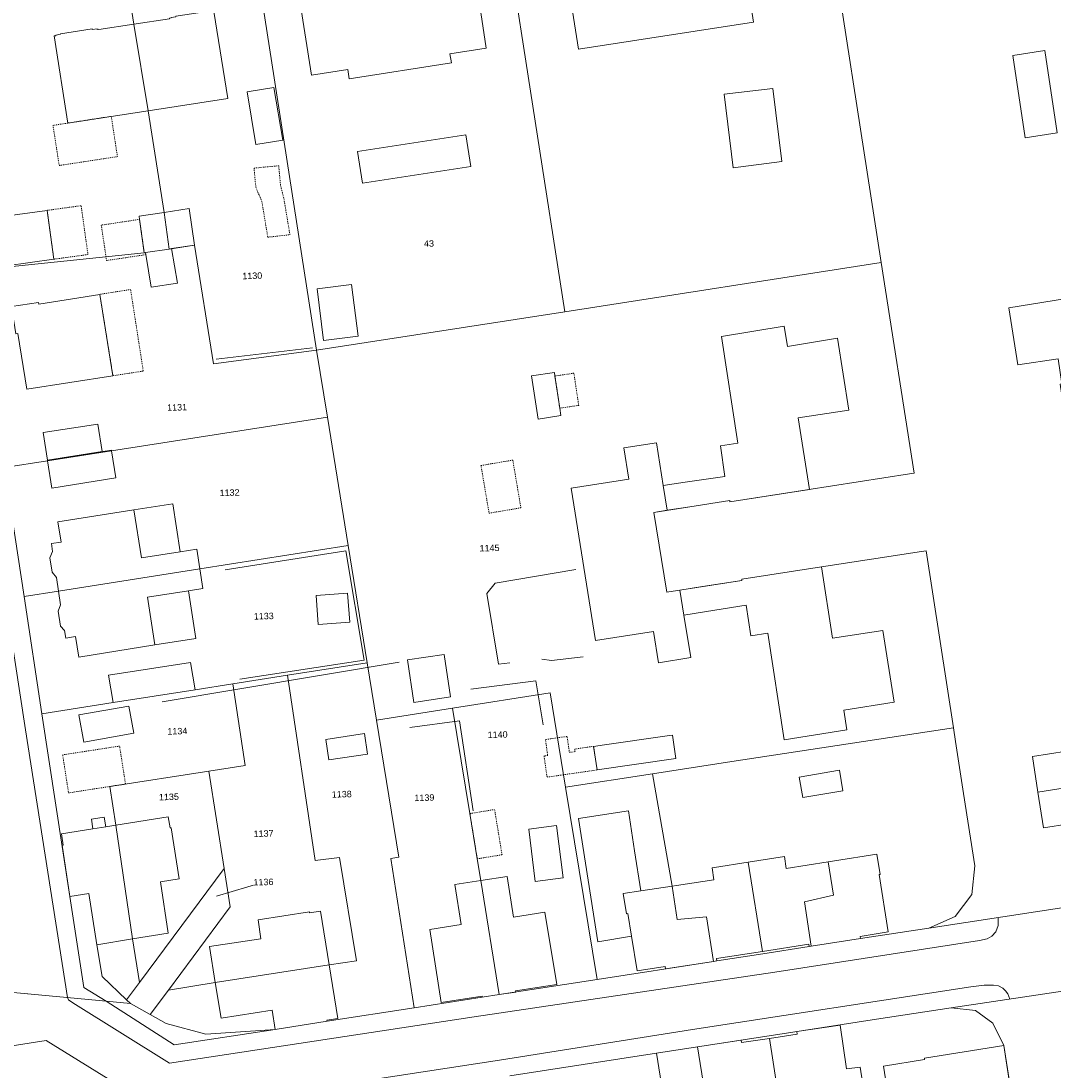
# Model space of a CAD drawing. Header units: millimetres. Extents: x -191 to 81095, y -508122 to 28741.
# Tile 234 of 251: x 6036 to 6148, y 9809 to 9924. Entities that reach past the tile are written whole.
import ezdxf

# ---------------------------------------------------------------- set-up
doc = ezdxf.new("R2010")
doc.units = ezdxf.units.MM
doc.linetypes.add('VE22-087 DB - VST Hervest-Dorsten ALK VA2736$0$1', pattern=[0])
doc.linetypes.add('VE22-087 DB - VST Hervest-Dorsten ALK VA2736$0$3', pattern=[0.26, 0.11, -0.15])
for name, color, linetype, lineweight in [('VE22-087 DB - VST Hervest-Dorsten ALK VA2736$0$AX_Bauteil', 7, 'VE22-087 DB - VST Hervest-Dorsten ALK VA2736$0$1', 18), ('VE22-087 DB - VST Hervest-Dorsten ALK VA2736$0$AX_Flurstueck', 9, 'VE22-087 DB - VST Hervest-Dorsten ALK VA2736$0$1', 18), ('VE22-087 DB - VST Hervest-Dorsten ALK VA2736$0$AX_Gebaeude', 7, 'VE22-087 DB - VST Hervest-Dorsten ALK VA2736$0$1', 18), ('VE22-087 DB - VST Hervest-Dorsten ALK VA2736$0$AX_SonstigesBauwerkOderSonstigeEinrichtung', 7, 'VE22-087 DB - VST Hervest-Dorsten ALK VA2736$0$1', 18), ('VE22-087 DB - VST Hervest-Dorsten ALK VA2736$0$AX_Strassenverkehr', 7, 'VE22-087 DB - VST Hervest-Dorsten ALK VA2736$0$1', 18), ('VE22-087 DB - VST Hervest-Dorsten ALK VA2736$0$AX_Strassenverkehrsanlage', 7, 'VE22-087 DB - VST Hervest-Dorsten ALK VA2736$0$1', 18), ('VE22-087 DB - VST Hervest-Dorsten ALK VA2736$0$AX_Vegetationsmerkmal', 7, 'VE22-087 DB - VST Hervest-Dorsten ALK VA2736$0$1', 18), ('VE22-087 DB - VST Hervest-Dorsten ALK VA2736$0$AX_Wohnbauflaeche', 7, 'VE22-087 DB - VST Hervest-Dorsten ALK VA2736$0$1', 18)]:
    doc.layers.add(name, color=color, linetype=linetype, lineweight=lineweight)
doc.layers.add('XREF ALK Kataster', color=251, linetype='Continuous')
doc.styles.add('VE22-087 DB - VST Hervest-Dorsten ALK VA2736$0$0', font='arial.ttf')

# ---------------------------------------------------------------- blocks, each defined once
blk = doc.blocks.new('VE22-087 DB - VST Hervest-Dorsten ALK VA2736')
at = {"layer": 'VE22-087 DB - VST Hervest-Dorsten ALK VA2736$0$AX_Bauteil', "color": 7, "linetype": 'VE22-087 DB - VST Hervest-Dorsten ALK VA2736$0$1', "lineweight": 13, "ltscale": 0.5}
blk.add_polyline3d([(6044.8, 9837.04, 0), (6043.39, 9836.81, 0), (6043.56, 9835.77, 0), (6044.97, 9836, 0)], close=True, dxfattribs=at)
at = {"layer": 'VE22-087 DB - VST Hervest-Dorsten ALK VA2736$0$AX_Flurstueck', "linetype": 'VE22-087 DB - VST Hervest-Dorsten ALK VA2736$0$1', "lineweight": 13, "ltscale": 0.5}
for points in [[(6122.92, 9938.88, 0), (6088.47, 9933.59, 0), (6094.9, 9892.05, 0), (6129.35, 9897.39, 0)], [(6088.47, 9933.59, 0), (6061.43, 9929.44, 0), (6067.88, 9887.86, 0), (6094.9, 9892.05, 0)], [(6061.43, 9929.44, 0), (6047.4, 9927.29, 0), (6048.03, 9923.34, 0), (6049.57, 9913.92, 0), (6051.31, 9902.86, 0), (6051.87, 9898.87, 0), (6054.63, 9899.29, 0), (6056.69, 9886.38, 0), (6067.88, 9887.86, 0)], [(6047.4, 9927.29, 0), (6030.85, 9924.76, 0), (6028.6, 9923.87, 0), (6027.18, 9921.86, 0), (6026.95, 9919.39, 0), (6030.55, 9896.53, 0), (6049.15, 9898.46, 0), (6049.28, 9898.48, 0), (6051.87, 9898.87, 0), (6051.31, 9902.86, 0), (6049.57, 9913.92, 0), (6048.03, 9923.34, 0)], [(6069.07, 9880.57, 0), (6067.88, 9887.86, 0), (6056.69, 9886.38, 0), (6054.63, 9899.29, 0), (6051.87, 9898.87, 0), (6049.28, 9898.48, 0), (6049.15, 9898.46, 0), (6030.55, 9896.53, 0), (6033.94, 9875.09, 0), (6038.63, 9875.82, 0), (6045.58, 9876.9, 0)], [(6094.98, 9840.32, 0), (6104.47, 9841.77, 0), (6113.07, 9843.09, 0), (6137.2, 9846.77, 0), (6134.22, 9866.04, 0), (6133.72, 9865.97, 0), (6122.85, 9864.3, 0), (6114.17, 9862.96, 0), (6114.19, 9862.81, 0), (6106, 9861.54, 0), (6104.6, 9870.21, 0), (6108.52, 9870.82, 0), (6112.85, 9871.49, 0), (6112.87, 9871.37, 0), (6132.42, 9874.42, 0), (6132.91, 9874.49, 0), (6129.35, 9897.39, 0), (6094.9, 9892.05, 0), (6067.88, 9887.86, 0), (6069.07, 9880.57, 0), (6071.34, 9866.59, 0), (6073.42, 9853.83, 0), (6074.43, 9847.6, 0), (6082.69, 9848.9, 0), (6093.3, 9850.58, 0)], [(6045.58, 9876.9, 0), (6038.63, 9875.82, 0), (6033.94, 9875.09, 0), (6034.05, 9874.36, 0), (6036.08, 9861.06, 0), (6039.82, 9861.63, 0), (6055.21, 9864.08, 0), (6071.34, 9866.59, 0), (6069.07, 9880.57, 0)], [(6055.21, 9864.08, 0), (6039.82, 9861.63, 0), (6036.08, 9861.06, 0), (6038.02, 9848.3, 0), (6045.75, 9849.51, 0), (6054.67, 9850.9, 0), (6058.8, 9851.55, 0), (6064.74, 9852.48, 0), (6073.42, 9853.83, 0), (6071.34, 9866.59, 0)], [(6073.42, 9853.83, 0), (6064.74, 9852.48, 0), (6067.75, 9832.34, 0), (6070.4, 9832.66, 0), (6072.23, 9821.41, 0), (6069.26, 9820.97, 0), (6056.87, 9819.05, 0), (6051.79, 9818.23, 0), (6049.8, 9815.55, 0), (6051.52, 9814.6, 0), (6055.84, 9813.43, 0), (6063.4, 9813.95, 0), (6069.06, 9814.83, 0), (6078.51, 9816.29, 0), (6075.99, 9832.56, 0), (6076.86, 9832.69, 0), (6074.43, 9847.6, 0)], [(6041.06, 9828.42, 0), (6043.1, 9828.75, 0), (6043.99, 9823.16, 0), (6044.55, 9819.7, 0), (6047.21, 9817.15, 0), (6048.63, 9819.06, 0), (6047.88, 9823.79, 0), (6046.04, 9836.17, 0), (6045.39, 9840.38, 0), (6056.17, 9842.05, 0), (6060.14, 9842.67, 0), (6058.8, 9851.55, 0), (6054.67, 9850.9, 0), (6045.75, 9849.51, 0), (6038.02, 9848.3, 0)], [(6072.23, 9821.41, 0), (6070.4, 9832.66, 0), (6067.75, 9832.34, 0), (6064.74, 9852.48, 0), (6058.8, 9851.55, 0), (6060.14, 9842.67, 0), (6056.17, 9842.05, 0), (6057.84, 9831.47, 0), (6058.5, 9827.29, 0), (6051.79, 9818.23, 0), (6056.87, 9819.05, 0), (6069.26, 9820.97, 0)], [(6093.3, 9850.58, 0), (6082.69, 9848.9, 0), (6084.58, 9837.43, 0), (6085.39, 9832.51, 0), (6085.78, 9830.16, 0), (6087.75, 9817.73, 0), (6098.42, 9819.38, 0), (6094.98, 9840.32, 0)], [(6085.78, 9830.16, 0), (6085.39, 9832.51, 0), (6084.58, 9837.43, 0), (6082.69, 9848.9, 0), (6074.43, 9847.6, 0), (6076.86, 9832.69, 0), (6075.99, 9832.56, 0), (6078.51, 9816.29, 0), (6087.75, 9817.73, 0)], [(6056.17, 9842.05, 0), (6045.39, 9840.38, 0), (6046.04, 9836.17, 0), (6047.88, 9823.79, 0), (6048.63, 9819.06, 0), (6057.84, 9831.47, 0)], [(6110.33, 9826.19, 0), (6107.13, 9825.92, 0), (6106.58, 9829.53, 0), (6104.47, 9841.77, 0), (6094.98, 9840.32, 0), (6098.42, 9819.38, 0), (6111.08, 9821.34, 0)], [(6058.5, 9827.29, 0), (6057.84, 9831.47, 0), (6048.63, 9819.06, 0), (6047.21, 9817.15, 0), (6047.64, 9816.75, 0), (6049.8, 9815.55, 0), (6051.79, 9818.23, 0)]]:
    blk.add_polyline3d(points, close=True, dxfattribs=at)
for points in [[(6027.88, 9818.62, 0), (6045, 9817, 0), (6047.64, 9816.75, 0), (6047.21, 9817.15, 0), (6044.55, 9819.7, 0), (6043.99, 9823.16, 0), (6043.1, 9828.75, 0), (6041.06, 9828.42, 0), (6038.02, 9848.3, 0), (6036.08, 9861.06, 0), (6034.05, 9874.36, 0)], [(6088.94, 9808.9, 0), (6104.87, 9811.35, 0), (6109.36, 9812.04, 0), (6117.13, 9813.23, 0), (6128.82, 9815.04, 0), (6136.94, 9816.28, 0), (6154.64, 9818.93, 0)], [(6154.17, 9827.97, 0), (6134.52, 9824.97, 0), (6127.08, 9823.82, 0), (6121.73, 9822.99, 0), (6121.49, 9822.95, 0), (6116.45, 9822.17, 0), (6111.44, 9821.4, 0), (6111.08, 9821.34, 0), (6098.42, 9819.38, 0), (6087.75, 9817.73, 0), (6078.51, 9816.29, 0), (6069.06, 9814.83, 0), (6063.4, 9813.95, 0), (6055.84, 9813.43, 0), (6051.52, 9814.6, 0), (6049.8, 9815.55, 0), (6047.64, 9816.75, 0), (6045, 9817, 0), (6027.88, 9818.62, 0)], [(6057, 9828.44, 0), (6062.12, 9829.98, 0)], [(6107.81, 9792.92, 0), (6104.87, 9811.35, 0), (6088.94, 9808.9, 0)]]:
    blk.add_polyline3d(points, dxfattribs=at)
at = {"layer": 'VE22-087 DB - VST Hervest-Dorsten ALK VA2736$0$AX_Gebaeude', "color": 7, "linetype": 'VE22-087 DB - VST Hervest-Dorsten ALK VA2736$0$1', "lineweight": 13, "ltscale": 0.5}
for points in [[(6113.87, 9933.69, 0), (6094.8, 9930.77, 0), (6096.39, 9920.64, 0), (6115.46, 9923.57, 0)], [(6082.57, 9919.13, 0), (6082.41, 9920.12, 0), (6086.36, 9920.72, 0), (6085.07, 9929.27, 0), (6066, 9926.35, 0), (6067.33, 9917.8, 0), (6071.3, 9918.4, 0), (6071.45, 9917.41, 0)], [(6052.06, 9924.02, 0), (6051.88, 9923.99, 0), (6051.89, 9923.93, 0), (6048.03, 9923.34, 0), (6049.57, 9913.92, 0), (6058.25, 9915.25, 0), (6056.71, 9924.74, 0), (6056.52, 9924.71, 0), (6056.51, 9924.77, 0), (6056, 9924.68, 0), (6055.99, 9924.74, 0), (6052.57, 9924.22, 0), (6052.58, 9924.16, 0), (6052.06, 9924.08, 0)], [(6044.02, 9922.78, 0), (6044.01, 9922.84, 0), (6043.49, 9922.77, 0), (6043.48, 9922.83, 0), (6040.03, 9922.3, 0), (6040.03, 9922.24, 0), (6039.51, 9922.15, 0), (6039.52, 9922.09, 0), (6039.34, 9922.07, 0), (6040.85, 9912.58, 0), (6045.56, 9913.31, 0), (6049.57, 9913.92, 0), (6048.03, 9923.34, 0), (6044.2, 9922.76, 0), (6044.19, 9922.81, 0)], [(6147.13, 9920.48, 0), (6143.67, 9919.95, 0), (6145, 9910.99, 0), (6148.47, 9911.52, 0)], [(6063.26, 9916.44, 0), (6060.35, 9915.98, 0), (6061.3, 9910.24, 0), (6064.22, 9910.72, 0)], [(6117.53, 9916.36, 0), (6112.25, 9915.71, 0), (6113.24, 9907.72, 0), (6118.52, 9908.38, 0)], [(6084.68, 9907.85, 0), (6084.15, 9911.31, 0), (6072.37, 9909.49, 0), (6072.9, 9906.03, 0)], [(6039.31, 9897.76, 0), (6038.58, 9903.08, 0), (6033.42, 9902.37, 0), (6034.16, 9897.06, 0)], [(6051.31, 9902.86, 0), (6048.59, 9902.45, 0), (6048.64, 9902.1, 0), (6049.15, 9898.46, 0), (6049.28, 9898.48, 0), (6051.87, 9898.87, 0)], [(6054.63, 9899.29, 0), (6054.05, 9903.28, 0), (6051.31, 9902.86, 0), (6051.87, 9898.87, 0), (6052.13, 9898.92, 0)], [(6052.77, 9895.16, 0), (6052.13, 9898.92, 0), (6051.87, 9898.87, 0), (6049.28, 9898.48, 0), (6049.31, 9898.26, 0), (6049.91, 9894.73, 0)], [(6071.7, 9895.02, 0), (6067.96, 9894.54, 0), (6068.67, 9888.92, 0), (6072.41, 9889.4, 0)], [(6037.68, 9892.88, 0), (6037.65, 9893.07, 0), (6034.71, 9892.6, 0), (6035.18, 9889.65, 0), (6035.39, 9889.69, 0), (6036.36, 9883.61, 0), (6045.74, 9885.08, 0), (6044.31, 9893.94, 0)], [(6149.01, 9884.21, 0), (6148.81, 9884.18, 0), (6149.12, 9882.19, 0), (6149.32, 9882.22, 0), (6149.78, 9879.33, 0), (6154.89, 9880.14, 0), (6154.5, 9883.34, 0), (6158.04, 9883.9, 0), (6156.89, 9891.25, 0), (6152.5, 9890.5, 0), (6151.96, 9893.88, 0), (6143.22, 9892.47, 0), (6144.2, 9886.26, 0), (6148.58, 9886.94, 0)], [(6112.34, 9874.11, 0), (6108.02, 9873.49, 0), (6105.63, 9873.14, 0), (6106.06, 9870.44, 0), (6108.52, 9870.82, 0), (6112.85, 9871.49, 0), (6112.87, 9871.37, 0), (6121.54, 9872.71, 0), (6120.32, 9880.49, 0), (6125.81, 9881.35, 0), (6124.58, 9889.18, 0), (6119.13, 9888.28, 0), (6118.77, 9890.48, 0), (6111.97, 9889.37, 0), (6113.73, 9877.73, 0), (6111.84, 9877.46, 0)], [(6093.78, 9885.43, 0), (6091.3, 9885.06, 0), (6092, 9880.36, 0), (6094.48, 9880.74, 0), (6094.36, 9881.55, 0), (6093.84, 9885.05, 0)], [(6044.56, 9876.83, 0), (6044.1, 9879.82, 0), (6038.15, 9878.91, 0), (6038.62, 9875.9, 0)], [(6108.62, 9854.41, 0), (6107.87, 9859.04, 0), (6107.44, 9861.76, 0), (6106, 9861.54, 0), (6104.6, 9870.21, 0), (6106.06, 9870.44, 0), (6105.63, 9873.14, 0), (6104.88, 9877.78, 0), (6101.35, 9877.23, 0), (6101.88, 9873.81, 0), (6095.61, 9872.84, 0), (6098.26, 9856.26, 0), (6104.56, 9857.25, 0), (6105.11, 9853.84, 0)], [(6045.58, 9876.9, 0), (6045.57, 9876.97, 0), (6038.62, 9875.87, 0), (6038.63, 9875.82, 0), (6039.09, 9872.84, 0), (6046.04, 9873.96, 0)], [(6052.24, 9871.14, 0), (6048.02, 9870.48, 0), (6048.84, 9865.26, 0), (6053.05, 9865.93, 0)], [(6039.16, 9865.97, 0), (6038.88, 9865.28, 0), (6039.12, 9863.72, 0), (6039.59, 9863.14, 0), (6039.82, 9861.63, 0), (6055.21, 9864.08, 0), (6054.87, 9866.21, 0), (6053.05, 9865.93, 0), (6048.84, 9865.26, 0), (6048.02, 9870.48, 0), (6039.76, 9869.2, 0), (6040.11, 9866.98, 0), (6039.04, 9866.81, 0)], [(6050.31, 9855.78, 0), (6049.49, 9861, 0), (6053.97, 9861.69, 0), (6055.54, 9861.94, 0), (6055.21, 9864.08, 0), (6039.82, 9861.63, 0), (6040.05, 9860.14, 0), (6039.77, 9859.46, 0), (6040.02, 9857.83, 0), (6040.48, 9857.34, 0), (6040.6, 9856.52, 0), (6041.67, 9856.69, 0), (6042.02, 9854.47, 0)], [(6130.74, 9849.56, 0), (6129.53, 9857.36, 0), (6124.04, 9856.51, 0), (6122.85, 9864.3, 0), (6114.17, 9862.96, 0), (6114.19, 9862.81, 0), (6109.88, 9862.15, 0), (6107.44, 9861.76, 0), (6107.87, 9859.04, 0), (6110.34, 9859.43, 0), (6114.66, 9860.1, 0), (6115.17, 9856.77, 0), (6117, 9857.06, 0), (6118.77, 9845.47, 0), (6125.59, 9846.53, 0), (6125.26, 9848.7, 0)], [(6053.97, 9861.69, 0), (6049.49, 9861, 0), (6050.31, 9855.78, 0), (6054.77, 9856.49, 0)], [(6071.27, 9861.42, 0), (6067.86, 9861.17, 0), (6068.09, 9858.01, 0), (6071.5, 9858.26, 0)], [(6054.19, 9853.86, 0), (6045.27, 9852.48, 0), (6045.75, 9849.51, 0), (6054.67, 9850.9, 0)], [(6081.79, 9854.76, 0), (6077.78, 9854.16, 0), (6078.47, 9849.52, 0), (6082.48, 9850.12, 0)], [(6047.47, 9849.12, 0), (6042.03, 9848.17, 0), (6042.56, 9845.22, 0), (6048, 9846.17, 0)], [(6156.67, 9847.46, 0), (6151.04, 9846.59, 0), (6151.36, 9844.5, 0), (6145.8, 9843.65, 0), (6146.4, 9839.77, 0), (6158.79, 9841.73, 0), (6157.87, 9847.53, 0), (6156.69, 9847.34, 0)], [(6073.1, 9846.14, 0), (6068.89, 9845.51, 0), (6069.22, 9843.27, 0), (6073.43, 9843.9, 0)], [(6106.63, 9845.98, 0), (6106.03, 9845.89, 0), (6099.22, 9844.92, 0), (6098.05, 9844.75, 0), (6098.42, 9842.18, 0), (6107, 9843.41, 0)], [(6124.8, 9842.14, 0), (6120.42, 9841.4, 0), (6120.8, 9839.17, 0), (6125.17, 9839.91, 0)], [(6159.72, 9835.89, 0), (6158.79, 9841.73, 0), (6146.4, 9839.77, 0), (6147, 9835.89, 0), (6152.59, 9836.76, 0), (6152.9, 9834.72, 0), (6158.55, 9835.59, 0), (6158.54, 9835.71, 0)], [(6101.76, 9826.55, 0), (6101.62, 9826.53, 0), (6101.26, 9828.72, 0), (6103.17, 9829.01, 0), (6102.51, 9833.39, 0), (6101.85, 9837.73, 0), (6096.41, 9836.88, 0), (6098.5, 9823.49, 0), (6102.16, 9824.09, 0)], [(6043.56, 9835.77, 0), (6040.14, 9835.22, 0), (6040.33, 9834.01, 0), (6040.22, 9833.99, 0), (6041.06, 9828.42, 0), (6043.1, 9828.75, 0), (6043.99, 9823.16, 0), (6047.88, 9823.79, 0), (6046.04, 9836.17, 0), (6044.97, 9836, 0), (6044.8, 9837.04, 0), (6043.39, 9836.81, 0)], [(6052.08, 9835.89, 0), (6051.95, 9835.87, 0), (6051.75, 9837.09, 0), (6046.04, 9836.17, 0), (6047.88, 9823.79, 0), (6051.76, 9824.41, 0), (6050.91, 9829.99, 0), (6052.96, 9830.32, 0)], [(6094.01, 9836.13, 0), (6090.98, 9835.74, 0), (6091.69, 9830.05, 0), (6094.73, 9830.43, 0)], [(6114.87, 9832.13, 0), (6111.2, 9831.56, 0), (6110.94, 9831.52, 0), (6111.14, 9830.23, 0), (6107.05, 9829.61, 0), (6106.58, 9829.53, 0), (6107.13, 9825.92, 0), (6110.33, 9826.19, 0), (6111.08, 9821.34, 0), (6111.44, 9821.4, 0), (6111.41, 9821.65, 0), (6116.41, 9822.42, 0)], [(6123.58, 9832.18, 0), (6119.01, 9831.46, 0), (6118.81, 9832.75, 0), (6114.87, 9832.13, 0), (6116.41, 9822.42, 0), (6121.45, 9823.21, 0), (6121.49, 9822.95, 0), (6121.73, 9822.99, 0), (6120.98, 9827.84, 0), (6124.15, 9828.57, 0)], [(6129.24, 9830.81, 0), (6128.88, 9833.01, 0), (6124.24, 9832.28, 0), (6123.58, 9832.18, 0), (6124.15, 9828.57, 0), (6120.98, 9827.84, 0), (6121.73, 9822.99, 0), (6127.08, 9823.82, 0), (6127.04, 9824.07, 0), (6130.11, 9824.56, 0), (6129.11, 9830.79, 0)], [(6087.75, 9817.73, 0), (6085.78, 9830.16, 0), (6082.93, 9829.73, 0), (6083.63, 9825.36, 0), (6080.21, 9824.82, 0), (6081.46, 9816.88, 0), (6085.91, 9817.57, 0), (6085.93, 9817.45, 0)], [(6092.74, 9826.72, 0), (6089.34, 9826.17, 0), (6088.62, 9830.59, 0), (6085.78, 9830.16, 0), (6087.75, 9817.73, 0), (6089.58, 9818.01, 0), (6089.56, 9818.13, 0), (6094.03, 9818.82, 0)], [(6110.33, 9826.19, 0), (6107.13, 9825.92, 0), (6106.58, 9829.53, 0), (6103.17, 9829.01, 0), (6101.26, 9828.72, 0), (6101.62, 9826.53, 0), (6101.76, 9826.55, 0), (6102.16, 9824.09, 0), (6102.77, 9820.3, 0), (6105.83, 9820.78, 0), (6105.86, 9820.53, 0), (6111.08, 9821.34, 0)], [(6067.12, 9826.75, 0), (6061.53, 9825.86, 0), (6061.85, 9823.8, 0), (6056.24, 9822.96, 0), (6056.87, 9819.05, 0), (6069.26, 9820.97, 0), (6068.31, 9826.8, 0), (6067.14, 9826.62, 0)], [(6069.26, 9820.97, 0), (6056.87, 9819.05, 0), (6057.5, 9815.16, 0), (6063.08, 9816.04, 0), (6063.4, 9813.95, 0), (6069.06, 9814.83, 0), (6069.03, 9814.96, 0), (6070.22, 9815.14, 0)], [(6120.2, 9813.44, 0), (6117.17, 9812.97, 0), (6118.54, 9804.28, 0), (6124.22, 9805.15, 0), (6124.73, 9801.86, 0), (6128.2, 9802.4, 0), (6127.05, 9809.85, 0), (6125.58, 9809.66, 0), (6124.87, 9814.42, 0), (6120.16, 9813.7, 0)], [(6117.17, 9812.97, 0), (6114.15, 9812.51, 0), (6114.1, 9812.76, 0), (6109.36, 9812.04, 0), (6110.12, 9807.28, 0), (6108.61, 9807.03, 0), (6109.8, 9799.56, 0), (6113.28, 9800.09, 0), (6112.76, 9803.38, 0), (6118.54, 9804.28, 0)], [(6134.48, 9807.87, 0), (6134.99, 9804.53, 0), (6137.39, 9804.98, 0), (6137.34, 9805.28, 0), (6143.6, 9806.24, 0), (6143.54, 9806.64, 0), (6142.68, 9812.18, 0), (6134.05, 9810.81, 0), (6134.04, 9810.67, 0), (6129.59, 9809.96, 0), (6130.01, 9807.2, 0)]]:
    blk.add_polyline3d(points, close=True, dxfattribs=at)
at = {"layer": 'VE22-087 DB - VST Hervest-Dorsten ALK VA2736$0$AX_SonstigesBauwerkOderSonstigeEinrichtung', "color": 7, "linetype": 'VE22-087 DB - VST Hervest-Dorsten ALK VA2736$0$3', "lineweight": 13, "ltscale": 0.5}
for points in [[(6045.56, 9913.31, 0), (6040.85, 9912.58, 0), (6039.22, 9912.33, 0), (6039.89, 9907.96, 0), (6046.23, 9908.93, 0)], [(6063.78, 9907.93, 0), (6061.09, 9907.68, 0), (6061.29, 9905.61, 0), (6061.95, 9904.02, 0), (6062.59, 9900.16, 0), (6065, 9900.43, 0), (6064.33, 9904.42, 0), (6063.97, 9905.86, 0)], [(6042.28, 9903.59, 0), (6038.58, 9903.08, 0), (6039.31, 9897.76, 0), (6043.02, 9898.27, 0)], [(6048.64, 9902.1, 0), (6044.47, 9901.47, 0), (6045.05, 9897.62, 0), (6049.31, 9898.26, 0), (6049.28, 9898.48, 0), (6049.15, 9898.46, 0)], [(6047.66, 9894.47, 0), (6044.31, 9893.94, 0), (6045.74, 9885.08, 0), (6049.04, 9885.59, 0)], [(6095.9, 9885.36, 0), (6093.84, 9885.05, 0), (6094.36, 9881.55, 0), (6096.42, 9881.86, 0)], [(6089.25, 9875.9, 0), (6085.79, 9875.31, 0), (6086.67, 9870.12, 0), (6090.13, 9870.71, 0)], [(6098.42, 9842.18, 0), (6098.05, 9844.75, 0), (6095.99, 9844.45, 0), (6096.03, 9844.17, 0), (6095.41, 9844.08, 0), (6095.16, 9845.83, 0), (6092.8, 9845.49, 0), (6093.05, 9843.76, 0), (6092.65, 9843.7, 0), (6092.98, 9841.4, 0)], [(6046.46, 9844.78, 0), (6040.27, 9843.82, 0), (6040.91, 9839.68, 0), (6045.39, 9840.38, 0), (6047.11, 9840.64, 0)], [(6087.27, 9837.87, 0), (6084.58, 9837.43, 0), (6085.39, 9832.51, 0), (6088.08, 9832.95, 0)]]:
    blk.add_polyline3d(points, close=True, dxfattribs=at)
at = {"layer": 'VE22-087 DB - VST Hervest-Dorsten ALK VA2736$0$AX_Strassenverkehr', "color": 253, "linetype": 'VE22-087 DB - VST Hervest-Dorsten ALK VA2736$0$1', "lineweight": 13, "ltscale": 0.5, "true_color": 0x999999}
blk.add_polyline3d([(6027.88, 9818.62, 0), (6045, 9817, 0), (6042.58, 9818.49, 0), (6041.06, 9828.42, 0), (6038.02, 9848.3, 0), (6036.08, 9861.06, 0), (6034.05, 9874.36, 0)], dxfattribs=at)
at = {"layer": 'VE22-087 DB - VST Hervest-Dorsten ALK VA2736$0$AX_Strassenverkehrsanlage', "color": 7, "linetype": 'VE22-087 DB - VST Hervest-Dorsten ALK VA2736$0$1', "lineweight": 13, "ltscale": 0.5, "true_color": 0xf7f7f0}
for points in [[(6024.33, 9923.75, 0), (6027.35, 9904.14, 0), (6031.77, 9875.46, 0), (6036.23, 9846.54, 0), (6040.79, 9817.4, 0)], [(6040.79, 9817.4, 0), (6040.92, 9817.15, 0), (6041.36, 9816.82, 0), (6051.88, 9810.26, 0), (6085.05, 9815.3, 0), (6117.77, 9820.19, 0), (6140.03, 9823.61, 0), (6140.87, 9823.8, 0), (6141.38, 9824.1, 0), (6141.82, 9824.57, 0), (6142.06, 9825.25, 0), (6142.08, 9826.12, 0)], [(6054.33, 9804.4, 0), (6054.6, 9804.99, 0), (6055.02, 9805.41, 0), (6055.47, 9805.72, 0), (6056.05, 9805.86, 0), (6059.81, 9806.33, 0), (6087.79, 9810.6, 0), (6108.82, 9813.92, 0), (6139.09, 9818.56, 0), (6140.54, 9818.74, 0), (6141.54, 9818.75, 0), (6142.1, 9818.68, 0), (6142.58, 9818.42, 0), (6142.88, 9818.14, 0), (6143.1, 9817.8, 0), (6143.34, 9817.24, 0)], [(6049, 9804.21, 0), (6048.75, 9806.37, 0), (6038.47, 9812.73, 0), (6003.72, 9807.28, 0), (6002.11, 9807.14, 0), (5999.27, 9807.84, 0), (5984.06, 9805.53, 0), (5981.22, 9803.91, 0), (5937.48, 9797.17, 0), (5901.63, 9791.53, 0), (5883.92, 9788.87, 0), (5883.18, 9788.72, 0), (5882.66, 9788.37, 0), (5882.39, 9788.1, 0), (5882.15, 9787.66, 0), (5882.1, 9786.97, 0), (5882.22, 9785.77, 0), (5886.45, 9756.82, 0)]]:
    blk.add_polyline3d(points, dxfattribs=at)
at = {"layer": 'VE22-087 DB - VST Hervest-Dorsten ALK VA2736$0$AX_Vegetationsmerkmal', "color": 7, "linetype": 'VE22-087 DB - VST Hervest-Dorsten ALK VA2736$0$1', "lineweight": 13, "ltscale": 0.5}
for points in [[(6056.98, 9886.87, 0), (6067.47, 9888.13, 0)], [(6088.91, 9853.85, 0), (6087.68, 9853.69, 0), (6086.41, 9861.38, 0), (6087.34, 9862.52, 0), (6096.11, 9863.99, 0)], [(6051.11, 9849.59, 0), (6076.87, 9853.91, 0)], [(6092.4, 9854.24, 0), (6093.48, 9854.09, 0), (6096.9, 9854.48, 0)], [(6084.69, 9850.98, 0), (6091.76, 9851.87, 0), (6092.55, 9847.08, 0)]]:
    blk.add_polyline3d(points, dxfattribs=at)
at = {"layer": 'VE22-087 DB - VST Hervest-Dorsten ALK VA2736$0$AX_Wohnbauflaeche', "color": 253, "linetype": 'VE22-087 DB - VST Hervest-Dorsten ALK VA2736$0$1', "lineweight": 13, "ltscale": 0.5, "true_color": 0x999999}
blk.add_polyline3d([(6143.6, 9806.24, 0), (6142.68, 9812.18, 0), (6141.5, 9814.62, 0), (6139.59, 9815.99, 0), (6136.94, 9816.28, 0), (6128.82, 9815.04, 0), (6117.13, 9813.23, 0), (6109.36, 9812.04, 0), (6104.87, 9811.35, 0), (6107.81, 9792.92, 0)], dxfattribs=at)
at = {"layer": 'VE22-087 DB - VST Hervest-Dorsten ALK VA2736$0$AX_Flurstueck', "char_height": 0.7, "attachment_point": 2, "rotation": 1.5894, "style": 'VE22-087 DB - VST Hervest-Dorsten ALK VA2736$0$0', "bg_fill": 3, "box_fill_scale": 1, "bg_fill_color": 256, "bg_fill_transparency": 0}
for s, insert in [('43', (6080.12, 9899.82)), ('1130', (6060.89, 9896.31)), ('1131', (6052.71, 9881.99)), ('1132', (6058.42, 9872.71)), ('1145', (6086.71, 9866.68)), ('1133', (6062.14, 9859.27)), ('1134', (6052.74, 9846.75)), ('1140', (6087.59, 9846.37)), ('1135', (6051.82, 9839.6)), ('1138', (6070.63, 9839.89)), ('1139', (6079.62, 9839.51)), ('1137', (6062.12, 9835.61)), ('1136', (6062.11, 9830.33))]:
    blk.add_mtext(s, dxfattribs=dict(at, insert=insert))
at = {"layer": 'VE22-087 DB - VST Hervest-Dorsten ALK VA2736$0$AX_Strassenverkehr', "color": 253, "linetype": 'VE22-087 DB - VST Hervest-Dorsten ALK VA2736$0$1', "lineweight": 13, "ltscale": 0.5, "true_color": 0x999999}
for points in [[(6154.17, 9827.97, 0), (6134.52, 9824.97, 0), (6127.08, 9823.82, 0), (6121.73, 9822.99, 0), (6121.49, 9822.95, 0), (6116.45, 9822.17, 0), (6111.44, 9821.4, 0), (6111.08, 9821.34, 0), (6098.42, 9819.38, 0), (6087.75, 9817.73, 0), (6078.51, 9816.29, 0), (6069.06, 9814.83, 0), (6063.4, 9813.95, 0), (6052.4, 9812.25, 0), (6045, 9817, 0), (6027.88, 9818.62, 0)], [(6088.94, 9808.9, 0), (6104.87, 9811.35, 0), (6109.36, 9812.04, 0), (6117.13, 9813.23, 0), (6128.82, 9815.04, 0), (6136.94, 9816.28, 0), (6154.64, 9818.93, 0)]]:
    blk.add_polyline3d(points, dxfattribs=at)
at = {"layer": 'VE22-087 DB - VST Hervest-Dorsten ALK VA2736$0$AX_Vegetationsmerkmal', "color": 7, "linetype": 'VE22-087 DB - VST Hervest-Dorsten ALK VA2736$0$1', "lineweight": 13, "ltscale": 0.5}
for points in [[(6057.95, 9863.95, 0), (6071.07, 9866.02, 0), (6073.06, 9854.11, 0), (6059.55, 9852.06, 0)], [(6078.04, 9846.81, 0), (6083.46, 9847.51, 0), (6084.94, 9837.72, 0)]]:
    blk.add_polyline3d(points, dxfattribs=at)
at = {"layer": 'VE22-087 DB - VST Hervest-Dorsten ALK VA2736$0$AX_Wohnbauflaeche', "color": 253, "linetype": 'VE22-087 DB - VST Hervest-Dorsten ALK VA2736$0$1', "lineweight": 13, "ltscale": 0.5, "true_color": 0x999999}
blk.add_polyline3d([(6034.05, 9874.36, 0), (6036.08, 9861.06, 0), (6038.02, 9848.3, 0), (6041.06, 9828.42, 0), (6042.58, 9818.49, 0), (6045, 9817, 0), (6052.4, 9812.25, 0), (6063.4, 9813.95, 0), (6069.06, 9814.83, 0), (6078.51, 9816.29, 0), (6087.75, 9817.73, 0), (6098.42, 9819.38, 0), (6094.98, 9840.32, 0), (6093.3, 9850.58, 0), (6082.69, 9848.9, 0), (6074.43, 9847.6, 0), (6073.42, 9853.83, 0), (6071.34, 9866.59, 0), (6069.07, 9880.57, 0), (6067.88, 9887.86, 0), (6094.9, 9892.05, 0), (6129.35, 9897.39, 0), (6122.92, 9938.88, 0)], dxfattribs=at)
blk.add_polyline3d([(6094.9, 9892.05, 0), (6067.88, 9887.86, 0), (6069.07, 9880.57, 0), (6071.34, 9866.59, 0), (6073.42, 9853.83, 0), (6074.43, 9847.6, 0), (6082.69, 9848.9, 0), (6093.3, 9850.58, 0), (6094.98, 9840.32, 0), (6098.42, 9819.38, 0), (6111.08, 9821.34, 0), (6111.44, 9821.4, 0), (6116.45, 9822.17, 0), (6121.49, 9822.95, 0), (6121.73, 9822.99, 0), (6127.08, 9823.82, 0), (6134.52, 9824.97, 0), (6137.37, 9826.22, 0), (6139.19, 9828.64, 0), (6139.53, 9831.76, 0), (6138.31, 9839.6, 0), (6137.87, 9842.44, 0), (6137.43, 9845.29, 0), (6137.2, 9846.77, 0), (6134.22, 9866.04, 0), (6133.72, 9865.97, 0), (6122.85, 9864.3, 0), (6114.17, 9862.96, 0), (6114.19, 9862.81, 0), (6106, 9861.54, 0), (6104.6, 9870.21, 0), (6108.52, 9870.82, 0), (6112.85, 9871.49, 0), (6112.87, 9871.37, 0), (6132.42, 9874.42, 0), (6132.91, 9874.49, 0), (6129.35, 9897.39, 0)], close=True, dxfattribs=at)

msp = doc.modelspace()

# ---------------------------------------------------------------- block references
at = {"layer": 'XREF ALK Kataster', "color": 251}
msp.add_blockref('VE22-087 DB - VST Hervest-Dorsten ALK VA2736', (0, 0), dxfattribs=at)

doc.saveas('drawing.dxf')
